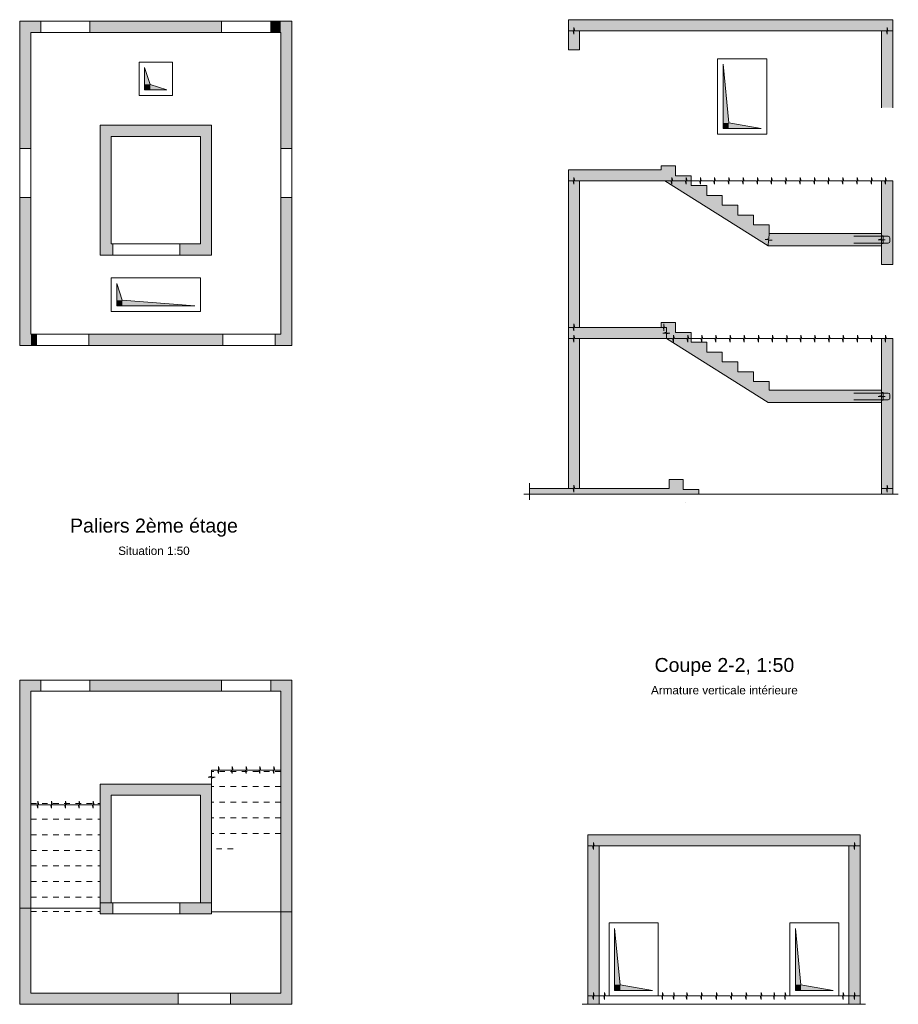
# Model space of a CAD drawing. Header units: metres. Extents: x 1.3 to 56.7, y 2.9 to 40.9.
# Tile 2 of 5: x 13.9 to 29.7, y 4.9 to 22.6. Entities that reach past the tile are written whole.
import ezdxf

# ---------------------------------------------------------------- set-up
doc = ezdxf.new("R2010")
doc.units = ezdxf.units.M
doc.header["$LTSCALE"] = 0.1
doc.linetypes.add('AUSGEZOGEN', pattern=[0])
doc.linetypes.add('STRICHLINIE_S4', pattern=[0.165, 0.125, -0.04])
for name, color, linetype, lineweight in [('XR$1$Béton coupé', 117, 'AUSGEZOGEN', 50), ('XR$1$Dalle', 117, 'AUSGEZOGEN', 35), ('XR$1$Embrasure de fenêtre - Béton', 117, 'AUSGEZOGEN', 50), ('XR$1$Escalier en béton coulé sur place', 117, 'STRICHLINIE_S4', 35), ('XR$1$Joints de bétonnage', 7, 'AUSGEZOGEN', 25), ('XR$1$Limite de coupe', 7, 'AUSGEZOGEN', 25), ('XR$1$Mur en béton armé', 117, 'AUSGEZOGEN', 50), ('XR$1$Ouverture de fenêtre - Béton', 117, 'AUSGEZOGEN', 35), ('XR$1$Sommier', 117, 'AUSGEZOGEN', 35), ('XR$1$STANDARD_1', 7, 'AUSGEZOGEN', 13), ('XR$1$Surface hachurée', 7, 'AUSGEZOGEN', 25), ('XR$1$Symboles réservations', 117, 'AUSGEZOGEN', 35), ('XR$1$Texte coupe', 7, 'AUSGEZOGEN', 25), ('XR$1$Éléments incorporés mur', 5, 'AUSGEZOGEN', 35)]:
    doc.layers.add(name, color=color, linetype=linetype, lineweight=lineweight)
doc.styles.add('ARIAL', font='arial.ttf')

msp = doc.modelspace()

# ---------------------------------------------------------------- hatches: boundary and pattern name
at = {"layer": 'XR$1$Mur en béton armé', "linetype": 'AUSGEZOGEN', "lineweight": 13, "transparency": 33554687}
for points in [[(14.283, 22.373), (14.283, 22.573), (13.903, 22.573), (13.903, 22.373)], [(15.163, 22.373), (17.523, 22.373), (17.523, 22.573), (15.163, 22.573)], [(18.403, 22.373), (18.583, 22.373), (18.583, 22.573), (18.403, 22.573)], [(18.783, 20.293), (18.783, 22.573), (18.583, 22.573), (18.583, 20.293)], [(13.903, 22.373), (13.903, 20.293), (14.103, 20.293), (14.103, 22.373)], [(15.343, 20.508), (17.343, 20.508), (17.343, 20.708), (15.343, 20.708)], [(15.543, 18.578), (15.543, 20.508), (15.343, 20.508), (15.343, 18.578)], [(17.143, 20.508), (17.143, 18.578), (17.343, 18.578), (17.343, 20.508)], [(14.103, 19.413), (13.903, 19.413), (13.903, 18.484), (14.103, 18.484)], [(18.583, 19.413), (18.583, 18.418), (18.783, 18.418), (18.783, 19.413)], [(15.343, 18.378), (15.573, 18.378), (15.573, 18.578), (15.343, 18.578)], [(17.343, 18.578), (16.773, 18.578), (16.773, 18.378), (17.343, 18.378)], [(13.903, 18.484), (13.903, 16.758), (14.103, 16.758), (14.103, 18.484)], [(18.783, 16.958), (18.783, 18.418), (18.583, 18.418), (18.583, 16.958)], [(14.203, 16.758), (14.203, 16.958), (14.103, 16.958), (14.103, 16.758)], [(15.143, 16.758), (17.543, 16.758), (17.543, 16.958), (15.143, 16.958)], [(18.783, 16.758), (18.783, 16.958), (18.483, 16.958), (18.483, 16.758)], [(13.903, 10.758), (13.903, 10.558), (14.283, 10.558), (14.283, 10.758)], [(17.523, 10.758), (15.163, 10.758), (15.163, 10.558), (17.523, 10.558)], [(18.403, 10.758), (18.403, 10.558), (18.783, 10.558), (18.783, 10.758)], [(13.903, 10.558), (13.903, 6.701), (14.103, 6.701), (14.103, 10.558)], [(18.783, 6.493), (18.783, 10.558), (18.583, 10.558), (18.583, 6.493)], [(17.343, 8.893), (15.343, 8.893), (15.343, 8.693), (17.343, 8.693)], [(15.343, 8.693), (15.343, 6.763), (15.543, 6.763), (15.543, 8.693)], [(17.343, 6.763), (17.343, 8.693), (17.143, 8.693), (17.143, 6.763)], [(15.573, 6.763), (15.343, 6.763), (15.343, 6.563), (15.573, 6.563)], [(16.773, 6.563), (17.343, 6.563), (17.343, 6.763), (16.773, 6.763)], [(13.903, 6.701), (13.903, 5.143), (14.103, 5.143), (14.103, 6.701)], [(18.783, 4.943), (18.783, 6.493), (18.583, 6.493), (18.583, 4.943)], [(13.903, 4.943), (16.743, 4.943), (16.743, 5.143), (13.903, 5.143)], [(17.683, 4.943), (18.583, 4.943), (18.583, 5.143), (17.683, 5.143)]]:
    msp.add_hatch(color=91, dxfattribs=at).paths.add_polyline_path(points)
at = {"layer": 'XR$1$Surface hachurée', "linetype": 'AUSGEZOGEN', "lineweight": 13, "transparency": 33554687}
for points in [[(23.741, 22.4), (29.356, 22.4), (29.356, 21.02), (29.556, 21.02), (29.556, 22.6), (23.741, 22.6)], [(23.741, 22.06), (23.941, 22.06), (23.941, 22.4), (23.741, 22.4)], [(27.341, 18.921), (27.061, 18.921), (27.061, 19.097), (26.781, 19.097), (26.781, 19.273), (26.501, 19.273), (26.501, 19.449), (26.221, 19.449), (26.221, 19.625), (25.941, 19.625), (25.941, 19.801), (25.661, 19.801), (25.661, 19.977), (25.406, 19.977), (25.406, 19.91), (23.741, 19.91), (23.741, 19.71), (25.468, 19.71), (27.321, 18.545), (29.356, 18.545), (29.356, 18.765), (27.341, 18.765)], [(23.741, 19.71), (23.741, 17.08), (23.941, 17.08), (23.941, 19.71)], [(29.356, 19.71), (29.356, 18.21), (29.556, 18.21), (29.556, 19.71)], [(25.406, 17.08), (23.741, 17.08), (23.741, 16.88), (25.5, 16.88), (27.321, 15.735), (29.356, 15.735), (29.356, 15.955), (27.341, 15.955), (27.341, 16.111), (27.061, 16.111), (27.061, 16.287), (26.781, 16.287), (26.781, 16.463), (26.501, 16.463), (26.501, 16.639), (26.221, 16.639), (26.221, 16.815), (25.941, 16.815), (25.941, 16.991), (25.661, 16.991), (25.661, 17.167), (25.406, 17.167)], [(23.041, 14.19), (23.041, 14.09), (26.081, 14.09), (26.081, 14.175), (25.801, 14.175), (25.801, 14.357), (25.546, 14.357), (25.546, 14.19), (23.941, 14.19), (23.941, 16.88), (23.741, 16.88), (23.741, 14.19)], [(29.356, 16.88), (29.356, 14.09), (29.556, 14.09), (29.556, 16.88)], [(24.09, 7.983), (24.09, 7.783), (25.73, 7.783), (25.73, 7.983)], [(25.73, 7.783), (27.33, 7.783), (27.33, 7.983), (25.73, 7.983)], [(27.33, 7.983), (27.33, 7.783), (28.97, 7.783), (28.97, 7.983)], [(24.09, 4.943), (24.29, 4.943), (24.29, 7.783), (24.09, 7.783)], [(28.77, 4.943), (28.97, 4.943), (28.97, 7.783), (28.77, 7.783)]]:
    msp.add_hatch(color=91, dxfattribs=at).paths.add_polyline_path(points)
at = {"layer": 'XR$1$Symboles réservations', "linetype": 'AUSGEZOGEN', "lineweight": 13, "transparency": 33554687}
for points in [[(16.143, 21.74), (16.143, 21.44), (16.243, 21.44)], [(26.516, 21.8), (26.516, 20.75), (26.616, 20.75)], [(16.243, 21.44), (16.143, 21.44), (16.143, 21.34), (16.243, 21.34)], [(16.243, 21.44), (16.243, 21.34), (16.543, 21.34)], [(26.616, 20.75), (26.516, 20.75), (26.516, 20.65), (26.616, 20.65)], [(26.616, 20.75), (26.616, 20.65), (27.196, 20.65)], [(15.643, 17.868), (15.643, 17.568), (15.743, 17.568)], [(15.743, 17.568), (15.643, 17.568), (15.643, 17.468), (15.743, 17.468)], [(15.743, 17.568), (15.743, 17.468), (17.043, 17.468)], [(24.57, 6.303), (24.57, 5.293), (24.67, 5.293)], [(27.81, 6.303), (27.81, 5.293), (27.91, 5.293)], [(24.67, 5.293), (24.57, 5.293), (24.57, 5.193), (24.67, 5.193)], [(24.67, 5.293), (24.67, 5.193), (25.25, 5.193)], [(27.91, 5.293), (27.81, 5.293), (27.81, 5.193), (27.91, 5.193)], [(27.91, 5.293), (27.91, 5.193), (28.49, 5.193)]]:
    msp.add_hatch(color=7, dxfattribs=at).paths.add_polyline_path(points)

# ---------------------------------------------------------------- linework, layer by layer
at = {"layer": 'XR$1$Béton coupé', "color": 8, "linetype": 'AUSGEZOGEN', "lineweight": 13, "transparency": 33554687}
for p, q in [((27.691, 22.6), (23.741, 22.6)), ((23.741, 22.6), (23.741, 22.4)), ((29.556, 22.6), (27.691, 22.6)), ((29.556, 22.6), (29.356, 22.6)), ((29.556, 21.02), (29.556, 22.6)), ((29.556, 22.4), (29.556, 22.6)), ((23.741, 22.4), (23.741, 22.06)), ((23.941, 22.06), (23.941, 22.4)), ((27.491, 22.4), (23.941, 22.4)), ((27.491, 22.4), (29.356, 22.4)), ((29.356, 22.4), (29.356, 21.02)), ((23.741, 22.06), (23.941, 22.06)), ((25.661, 19.977), (25.406, 19.977)), ((25.406, 19.977), (25.406, 19.91)), ((25.661, 19.801), (25.661, 19.977)), ((25.406, 19.91), (23.741, 19.91)), ((23.741, 19.91), (23.741, 19.71)), ((25.941, 19.801), (25.661, 19.801)), ((25.941, 19.625), (25.941, 19.801)), ((23.741, 19.71), (23.741, 17.08)), ((23.941, 19.71), (25.468, 19.71)), ((23.941, 17.08), (23.941, 19.71)), ((25.468, 19.71), (27.321, 18.545)), ((26.221, 19.625), (25.941, 19.625)), ((26.221, 19.449), (26.221, 19.625)), ((29.356, 19.71), (29.356, 18.765)), ((29.356, 19.71), (29.556, 19.71)), ((29.556, 18.21), (29.556, 19.71)), ((26.501, 19.449), (26.221, 19.449)), ((26.501, 19.273), (26.501, 19.449)), ((26.781, 19.273), (26.501, 19.273)), ((26.781, 19.097), (26.781, 19.273)), ((27.061, 19.097), (26.781, 19.097)), ((27.061, 18.921), (27.061, 19.097)), ((27.341, 18.921), (27.061, 18.921)), ((27.341, 18.765), (27.341, 18.921)), ((29.356, 18.765), (27.341, 18.765)), ((27.321, 18.545), (29.356, 18.545)), ((29.356, 18.545), (29.356, 18.21)), ((29.356, 18.21), (29.556, 18.21)), ((25.661, 17.167), (25.406, 17.167)), ((25.406, 17.167), (25.406, 17.08)), ((25.661, 16.991), (25.661, 17.167)), ((23.741, 17.08), (23.741, 16.88)), ((25.406, 17.08), (23.941, 17.08)), ((25.941, 16.991), (25.661, 16.991)), ((25.941, 16.815), (25.941, 16.991)), ((23.741, 16.88), (23.741, 14.19)), ((23.941, 16.88), (25.5, 16.88)), ((23.941, 14.19), (23.941, 16.88)), ((25.5, 16.88), (27.321, 15.735)), ((26.221, 16.815), (25.941, 16.815)), ((26.221, 16.639), (26.221, 16.815)), ((29.356, 16.88), (29.356, 15.955)), ((29.556, 16.88), (29.356, 16.88)), ((29.556, 14.19), (29.556, 16.88)), ((26.501, 16.639), (26.221, 16.639)), ((26.501, 16.463), (26.501, 16.639)), ((26.781, 16.463), (26.501, 16.463)), ((26.781, 16.287), (26.781, 16.463)), ((27.061, 16.287), (26.781, 16.287)), ((27.061, 16.111), (27.061, 16.287)), ((27.341, 16.111), (27.061, 16.111)), ((27.341, 15.955), (27.341, 16.111)), ((29.356, 15.955), (27.341, 15.955)), ((27.321, 15.735), (29.356, 15.735)), ((29.356, 15.735), (29.356, 14.19)), ((25.546, 14.357), (25.546, 14.19)), ((25.801, 14.357), (25.546, 14.357)), ((25.801, 14.175), (25.801, 14.357)), ((23.041, 14.29), (23.041, 13.99)), ((23.741, 14.19), (23.041, 14.19)), ((25.546, 14.19), (23.941, 14.19)), ((26.081, 14.175), (25.801, 14.175)), ((26.081, 14.09), (26.081, 14.175)), ((29.356, 14.19), (29.356, 14.09)), ((29.556, 14.09), (29.556, 14.19)), ((22.941, 14.09), (29.656, 14.09)), ((25.832, 13.94), (25.832, 13.94)), ((25.832, 13.94), (25.832, 13.94)), ((25.53, 7.983), (24.09, 7.983)), ((24.09, 7.983), (24.09, 7.783)), ((27.53, 7.983), (25.53, 7.983)), ((28.97, 7.983), (27.53, 7.983)), ((28.97, 7.783), (28.97, 7.983)), ((24.09, 7.783), (24.09, 5.093)), ((24.29, 5.093), (24.29, 7.783)), ((24.29, 7.783), (28.77, 7.783)), ((28.77, 7.783), (28.77, 4.943)), ((28.97, 4.943), (28.97, 7.783)), ((24.09, 5.933), (24.09, 4.943)), ((24.29, 4.943), (24.29, 5.933))]:
    msp.add_line(p, q, dxfattribs=at)
at = {"layer": 'XR$1$Dalle', "color": 250, "linetype": 'AUSGEZOGEN', "lineweight": 13, "transparency": 33554687}
for p, q in [((18.783, 22.573), (13.903, 22.573)), ((13.903, 22.573), (13.903, 16.758)), ((18.783, 16.758), (18.783, 22.573)), ((16.043, 21.24), (16.043, 21.84)), ((16.043, 21.84), (16.643, 21.84)), ((16.643, 21.84), (16.643, 21.24)), ((16.643, 21.24), (16.043, 21.24)), ((15.543, 18.578), (15.543, 20.508)), ((15.543, 20.508), (17.143, 20.508)), ((17.143, 20.508), (17.143, 18.578)), ((17.143, 18.578), (15.543, 18.578)), ((15.543, 17.368), (15.543, 17.968)), ((15.543, 17.968), (17.143, 17.968)), ((17.143, 17.968), (17.143, 17.368)), ((17.143, 17.368), (15.543, 17.368)), ((13.903, 16.758), (18.783, 16.758))]:
    msp.add_line(p, q, dxfattribs=at)
at = {"layer": 'XR$1$Dalle', "color": 8, "linetype": 'AUSGEZOGEN', "lineweight": 13, "transparency": 33554687}
for p, q in [((14.103, 10.558), (14.103, 8.522)), ((18.583, 10.558), (14.103, 10.558)), ((18.583, 9.143), (18.583, 10.558)), ((15.343, 8.522), (15.343, 8.893)), ((15.343, 8.893), (17.343, 8.893)), ((17.343, 6.763), (15.343, 6.763)), ((15.343, 6.763), (15.343, 6.669)), ((17.343, 6.603), (17.343, 6.763)), ((13.903, 6.669), (13.903, 4.943)), ((15.343, 6.669), (13.903, 6.669)), ((18.783, 6.603), (17.343, 6.603)), ((18.783, 4.943), (18.783, 6.603)), ((13.903, 4.943), (18.783, 4.943))]:
    msp.add_line(p, q, dxfattribs=at)
at = {"layer": 'XR$1$Embrasure de fenêtre - Béton', "color": 8, "linetype": 'AUSGEZOGEN', "lineweight": 13, "transparency": 33554687}
for p, q in [((14.283, 22.573), (14.283, 22.373)), ((15.163, 22.373), (15.163, 22.573)), ((17.523, 22.573), (17.523, 22.373)), ((18.403, 22.373), (18.403, 22.573)), ((14.103, 20.293), (13.903, 20.293)), ((18.783, 20.293), (18.583, 20.293)), ((13.903, 19.413), (14.103, 19.413)), ((18.583, 19.413), (18.783, 19.413))]:
    msp.add_line(p, q, dxfattribs=at)
at = {"layer": 'XR$1$Escalier en béton coulé sur place', "color": 8, "linetype": 'STRICHLINIE_S4', "lineweight": 13, "transparency": 33554687}
for p, q in [((18.583, 9.118), (17.343, 9.118)), ((17.343, 9.118), (17.343, 8.893)), ((18.583, 8.848), (17.343, 8.848)), ((14.103, 8.543), (15.343, 8.543)), ((18.583, 8.568), (17.343, 8.568)), ((14.103, 8.263), (15.343, 8.263)), ((18.583, 8.288), (17.343, 8.288)), ((14.103, 7.983), (15.343, 7.983)), ((18.583, 8.008), (17.343, 8.008)), ((14.103, 7.703), (15.343, 7.703)), ((17.729, 7.728), (17.343, 7.728)), ((14.103, 7.423), (15.343, 7.423)), ((14.103, 7.143), (15.343, 7.143)), ((14.103, 6.863), (15.343, 6.863)), ((14.103, 6.608), (15.343, 6.608))]:
    msp.add_line(p, q, dxfattribs=at)
at = {"layer": 'XR$1$Joints de bétonnage', "color": 8, "linetype": 'AUSGEZOGEN', "lineweight": 13, "transparency": 33554687}
for p, q in [((23.841, 22.4), (23.841, 22.463)), ((23.841, 22.463), (23.855, 22.4)), ((29.456, 22.4), (29.456, 22.463)), ((29.456, 22.463), (29.47, 22.4)), ((23.827, 22.4), (23.741, 22.4)), ((23.841, 22.338), (23.827, 22.4)), ((23.841, 22.4), (23.841, 22.338)), ((23.941, 22.4), (23.855, 22.4)), ((29.356, 22.4), (29.442, 22.4)), ((29.456, 22.338), (29.442, 22.4)), ((29.456, 22.4), (29.456, 22.338)), ((29.47, 22.4), (29.556, 22.4)), ((23.827, 19.71), (23.741, 19.71)), ((23.841, 19.648), (23.827, 19.71)), ((23.841, 19.71), (23.841, 19.773)), ((23.841, 19.773), (23.855, 19.71)), ((23.841, 19.71), (23.841, 19.648)), ((23.941, 19.71), (23.855, 19.71)), ((25.468, 19.71), (25.578, 19.71)), ((25.596, 19.648), (25.578, 19.71)), ((25.596, 19.71), (25.596, 19.773)), ((25.596, 19.773), (25.613, 19.71)), ((25.596, 19.71), (25.596, 19.648)), ((25.613, 19.71), (25.723, 19.71)), ((25.723, 19.71), (25.833, 19.71)), ((25.851, 19.648), (25.833, 19.71)), ((25.851, 19.71), (25.851, 19.773)), ((25.851, 19.773), (25.869, 19.71)), ((25.851, 19.71), (25.851, 19.648)), ((25.869, 19.71), (25.979, 19.71)), ((25.979, 19.71), (26.089, 19.71)), ((26.107, 19.648), (26.089, 19.71)), ((26.107, 19.71), (26.107, 19.773)), ((26.107, 19.773), (26.124, 19.71)), ((26.107, 19.71), (26.107, 19.648)), ((26.124, 19.71), (26.234, 19.71)), ((26.234, 19.71), (26.344, 19.71)), ((26.362, 19.648), (26.344, 19.71)), ((26.362, 19.71), (26.362, 19.773)), ((26.362, 19.773), (26.38, 19.71)), ((26.362, 19.71), (26.362, 19.648)), ((26.38, 19.71), (26.49, 19.71)), ((26.49, 19.71), (26.6, 19.71)), ((26.618, 19.648), (26.6, 19.71)), ((26.618, 19.71), (26.618, 19.773)), ((26.618, 19.773), (26.636, 19.71)), ((26.618, 19.71), (26.618, 19.648)), ((26.636, 19.71), (26.745, 19.71)), ((26.745, 19.71), (26.855, 19.71)), ((26.873, 19.648), (26.855, 19.71)), ((26.873, 19.71), (26.873, 19.773)), ((26.873, 19.773), (26.891, 19.71)), ((26.873, 19.71), (26.873, 19.648)), ((26.891, 19.71), (27.001, 19.71)), ((27.001, 19.71), (27.111, 19.71)), ((27.129, 19.648), (27.111, 19.71)), ((27.129, 19.71), (27.129, 19.773)), ((27.129, 19.773), (27.147, 19.71)), ((27.129, 19.71), (27.129, 19.648)), ((27.147, 19.71), (27.256, 19.71)), ((27.256, 19.71), (27.366, 19.71)), ((27.384, 19.648), (27.366, 19.71)), ((27.384, 19.71), (27.384, 19.773)), ((27.384, 19.773), (27.402, 19.71)), ((27.384, 19.71), (27.384, 19.648)), ((27.402, 19.71), (27.512, 19.71)), ((27.512, 19.71), (27.622, 19.71)), ((27.64, 19.648), (27.622, 19.71)), ((27.64, 19.71), (27.64, 19.773)), ((27.64, 19.773), (27.658, 19.71)), ((27.64, 19.71), (27.64, 19.648)), ((27.658, 19.71), (27.768, 19.71)), ((27.768, 19.71), (27.877, 19.71)), ((27.895, 19.648), (27.877, 19.71)), ((27.895, 19.71), (27.895, 19.773)), ((27.895, 19.773), (27.913, 19.71)), ((27.895, 19.71), (27.895, 19.648)), ((27.913, 19.71), (28.023, 19.71)), ((28.023, 19.71), (28.133, 19.71)), ((28.151, 19.648), (28.133, 19.71)), ((28.151, 19.71), (28.151, 19.773)), ((28.151, 19.773), (28.169, 19.71)), ((28.151, 19.71), (28.151, 19.648)), ((28.169, 19.71), (28.279, 19.71)), ((28.279, 19.71), (28.388, 19.71)), ((28.406, 19.648), (28.388, 19.71)), ((28.406, 19.71), (28.406, 19.773)), ((28.406, 19.773), (28.424, 19.71)), ((28.406, 19.71), (28.406, 19.648)), ((28.424, 19.71), (28.534, 19.71)), ((28.534, 19.71), (28.644, 19.71)), ((28.662, 19.648), (28.644, 19.71)), ((28.662, 19.71), (28.662, 19.773)), ((28.662, 19.773), (28.68, 19.71)), ((28.662, 19.71), (28.662, 19.648)), ((28.68, 19.71), (28.79, 19.71)), ((28.79, 19.71), (28.9, 19.71)), ((28.917, 19.648), (28.9, 19.71)), ((28.917, 19.71), (28.917, 19.773)), ((28.917, 19.773), (28.935, 19.71)), ((28.917, 19.71), (28.917, 19.648)), ((28.935, 19.71), (29.045, 19.71)), ((29.045, 19.71), (29.155, 19.71)), ((29.173, 19.648), (29.155, 19.71)), ((29.173, 19.71), (29.173, 19.773)), ((29.173, 19.773), (29.191, 19.71)), ((29.173, 19.71), (29.173, 19.648)), ((29.191, 19.71), (29.301, 19.71)), ((29.301, 19.71), (29.411, 19.71)), ((29.428, 19.648), (29.411, 19.71)), ((29.428, 19.71), (29.428, 19.773)), ((29.428, 19.773), (29.446, 19.71)), ((29.428, 19.71), (29.428, 19.648)), ((29.446, 19.71), (29.556, 19.71)), ((27.333, 18.67), (27.341, 18.765)), ((29.356, 18.67), (29.356, 18.765)), ((27.269, 18.661), (27.333, 18.67)), ((27.331, 18.655), (27.269, 18.661)), ((27.321, 18.545), (27.33, 18.64)), ((27.393, 18.649), (27.33, 18.64)), ((27.331, 18.655), (27.393, 18.649)), ((29.294, 18.655), (29.356, 18.67)), ((29.356, 18.655), (29.294, 18.655)), ((29.356, 18.655), (29.419, 18.655)), ((29.419, 18.655), (29.356, 18.64)), ((29.356, 18.545), (29.356, 18.64)), ((23.841, 17.08), (23.841, 17.143)), ((23.841, 17.143), (23.855, 17.08)), ((25.453, 17.08), (25.453, 17.143)), ((25.453, 17.143), (25.459, 17.08)), ((23.827, 17.08), (23.741, 17.08)), ((23.841, 17.018), (23.827, 17.08)), ((23.841, 17.08), (23.841, 17.018)), ((23.941, 17.08), (23.855, 17.08)), ((25.446, 17.08), (25.406, 17.08)), ((25.437, 16.98), (25.5, 16.994)), ((25.5, 16.98), (25.437, 16.98)), ((25.453, 17.018), (25.446, 17.08)), ((25.453, 17.08), (25.453, 17.018)), ((25.5, 17.08), (25.459, 17.08)), ((25.5, 16.994), (25.5, 17.08)), ((25.5, 16.98), (25.562, 16.98)), ((25.562, 16.98), (25.5, 16.966)), ((25.5, 16.88), (25.5, 16.966)), ((23.827, 16.88), (23.741, 16.88)), ((23.841, 16.818), (23.827, 16.88)), ((23.841, 16.88), (23.841, 16.943)), ((23.841, 16.943), (23.855, 16.88)), ((23.841, 16.88), (23.841, 16.818)), ((23.941, 16.88), (23.855, 16.88)), ((25.5, 16.88), (25.609, 16.88)), ((25.626, 16.818), (25.609, 16.88)), ((25.626, 16.88), (25.626, 16.943)), ((25.626, 16.943), (25.644, 16.88)), ((25.626, 16.88), (25.626, 16.818)), ((25.644, 16.88), (25.753, 16.88)), ((25.753, 16.88), (25.862, 16.88)), ((25.88, 16.818), (25.862, 16.88)), ((25.88, 16.88), (25.88, 16.943)), ((25.88, 16.943), (25.898, 16.88)), ((25.88, 16.88), (25.88, 16.818)), ((25.898, 16.88), (26.007, 16.88)), ((26.007, 16.88), (26.116, 16.88)), ((26.133, 16.818), (26.116, 16.88)), ((26.133, 16.88), (26.133, 16.943)), ((26.133, 16.943), (26.151, 16.88)), ((26.133, 16.88), (26.133, 16.818)), ((26.151, 16.88), (26.26, 16.88)), ((26.26, 16.88), (26.369, 16.88)), ((26.387, 16.818), (26.369, 16.88)), ((26.387, 16.88), (26.387, 16.943)), ((26.387, 16.943), (26.405, 16.88)), ((26.387, 16.88), (26.387, 16.818)), ((26.405, 16.88), (26.514, 16.88)), ((26.514, 16.88), (26.623, 16.88)), ((26.641, 16.818), (26.623, 16.88)), ((26.641, 16.88), (26.641, 16.943)), ((26.641, 16.943), (26.658, 16.88)), ((26.641, 16.88), (26.641, 16.818)), ((26.658, 16.88), (26.767, 16.88)), ((26.767, 16.88), (26.876, 16.88)), ((26.894, 16.818), (26.876, 16.88)), ((26.894, 16.88), (26.894, 16.943)), ((26.894, 16.943), (26.912, 16.88)), ((26.894, 16.88), (26.894, 16.818)), ((26.912, 16.88), (27.021, 16.88)), ((27.021, 16.88), (27.13, 16.88)), ((27.148, 16.818), (27.13, 16.88)), ((27.148, 16.88), (27.148, 16.943)), ((27.148, 16.943), (27.165, 16.88)), ((27.148, 16.88), (27.148, 16.818)), ((27.165, 16.88), (27.274, 16.88)), ((27.274, 16.88), (27.383, 16.88)), ((27.401, 16.818), (27.383, 16.88)), ((27.401, 16.88), (27.401, 16.943)), ((27.401, 16.943), (27.419, 16.88)), ((27.401, 16.88), (27.401, 16.818)), ((27.419, 16.88), (27.528, 16.88)), ((27.528, 16.88), (27.637, 16.88)), ((27.655, 16.818), (27.637, 16.88)), ((27.655, 16.88), (27.655, 16.943)), ((27.655, 16.943), (27.672, 16.88)), ((27.655, 16.88), (27.655, 16.818)), ((27.672, 16.88), (27.781, 16.88)), ((27.781, 16.88), (27.89, 16.88)), ((27.908, 16.818), (27.89, 16.88)), ((27.908, 16.88), (27.908, 16.943)), ((27.908, 16.943), (27.926, 16.88)), ((27.908, 16.88), (27.908, 16.818)), ((27.926, 16.88), (28.035, 16.88)), ((28.035, 16.88), (28.144, 16.88)), ((28.162, 16.818), (28.144, 16.88)), ((28.162, 16.88), (28.162, 16.943)), ((28.162, 16.943), (28.18, 16.88)), ((28.162, 16.88), (28.162, 16.818)), ((28.18, 16.88), (28.289, 16.88)), ((28.289, 16.88), (28.398, 16.88)), ((28.415, 16.818), (28.398, 16.88)), ((28.415, 16.88), (28.415, 16.943)), ((28.415, 16.943), (28.433, 16.88)), ((28.415, 16.88), (28.415, 16.818)), ((28.433, 16.88), (28.542, 16.88)), ((28.542, 16.88), (28.651, 16.88)), ((28.669, 16.818), (28.651, 16.88)), ((28.669, 16.88), (28.669, 16.943)), ((28.669, 16.943), (28.687, 16.88)), ((28.669, 16.88), (28.669, 16.818)), ((28.687, 16.88), (28.796, 16.88)), ((28.796, 16.88), (28.905, 16.88)), ((28.922, 16.818), (28.905, 16.88)), ((28.922, 16.88), (28.922, 16.943)), ((28.922, 16.943), (28.94, 16.88)), ((28.922, 16.88), (28.922, 16.818)), ((28.94, 16.88), (29.049, 16.88)), ((29.049, 16.88), (29.158, 16.88)), ((29.176, 16.818), (29.158, 16.88)), ((29.176, 16.88), (29.176, 16.943)), ((29.176, 16.943), (29.194, 16.88)), ((29.176, 16.88), (29.176, 16.818)), ((29.194, 16.88), (29.303, 16.88)), ((29.303, 16.88), (29.412, 16.88)), ((29.429, 16.818), (29.412, 16.88)), ((29.429, 16.88), (29.429, 16.943)), ((29.429, 16.943), (29.447, 16.88)), ((29.429, 16.88), (29.429, 16.818)), ((29.447, 16.88), (29.556, 16.88)), ((29.356, 15.86), (29.356, 15.955)), ((29.294, 15.845), (29.356, 15.86)), ((29.356, 15.845), (29.294, 15.845)), ((29.356, 15.845), (29.419, 15.845)), ((29.419, 15.845), (29.356, 15.83)), ((29.356, 15.735), (29.356, 15.83)), ((23.741, 14.19), (23.827, 14.19)), ((23.841, 14.128), (23.827, 14.19)), ((23.841, 14.19), (23.841, 14.253)), ((23.841, 14.253), (23.855, 14.19)), ((23.841, 14.19), (23.841, 14.128)), ((23.855, 14.19), (23.941, 14.19)), ((29.356, 14.19), (29.442, 14.19)), ((29.456, 14.128), (29.442, 14.19)), ((29.456, 14.19), (29.456, 14.253)), ((29.456, 14.253), (29.47, 14.19)), ((29.456, 14.19), (29.456, 14.128)), ((29.47, 14.19), (29.556, 14.19)), ((17.467, 9.143), (17.467, 9.205)), ((17.467, 9.205), (17.484, 9.143)), ((17.715, 9.143), (17.715, 9.205)), ((17.715, 9.205), (17.732, 9.143)), ((17.963, 9.143), (17.963, 9.205)), ((17.963, 9.205), (17.98, 9.143)), ((18.211, 9.143), (18.211, 9.205)), ((18.211, 9.205), (18.228, 9.143)), ((18.459, 9.143), (18.459, 9.205)), ((18.459, 9.205), (18.476, 9.143)), ((17.28, 9.018), (17.343, 9.035)), ((17.343, 9.018), (17.28, 9.018)), ((17.449, 9.143), (17.343, 9.143)), ((17.343, 9.143), (17.343, 9.035)), ((17.343, 9.018), (17.405, 9.018)), ((17.405, 9.018), (17.343, 9)), ((17.467, 9.08), (17.449, 9.143)), ((17.467, 9.143), (17.467, 9.08)), ((17.591, 9.143), (17.484, 9.143)), ((17.697, 9.143), (17.591, 9.143)), ((17.715, 9.08), (17.697, 9.143)), ((17.715, 9.143), (17.715, 9.08)), ((17.839, 9.143), (17.732, 9.143)), ((17.945, 9.143), (17.839, 9.143)), ((17.963, 9.08), (17.945, 9.143)), ((17.963, 9.143), (17.963, 9.08)), ((18.087, 9.143), (17.98, 9.143)), ((18.193, 9.143), (18.087, 9.143)), ((18.211, 9.08), (18.193, 9.143)), ((18.211, 9.143), (18.211, 9.08)), ((18.335, 9.143), (18.228, 9.143)), ((18.441, 9.143), (18.335, 9.143)), ((18.459, 9.08), (18.441, 9.143)), ((18.459, 9.143), (18.459, 9.08)), ((18.583, 9.143), (18.476, 9.143)), ((17.343, 9), (17.343, 8.893)), ((14.103, 8.522), (14.209, 8.522)), ((14.227, 8.46), (14.209, 8.522)), ((14.227, 8.522), (14.227, 8.585)), ((14.227, 8.585), (14.244, 8.522)), ((14.227, 8.522), (14.227, 8.46)), ((14.244, 8.522), (14.351, 8.522)), ((14.351, 8.522), (14.457, 8.522)), ((14.475, 8.46), (14.457, 8.522)), ((14.475, 8.522), (14.475, 8.585)), ((14.475, 8.585), (14.492, 8.522)), ((14.475, 8.522), (14.475, 8.46)), ((14.492, 8.522), (14.599, 8.522)), ((14.599, 8.522), (14.705, 8.522)), ((14.723, 8.46), (14.705, 8.522)), ((14.723, 8.522), (14.723, 8.585)), ((14.723, 8.585), (14.74, 8.522)), ((14.723, 8.522), (14.723, 8.46)), ((14.74, 8.522), (14.847, 8.522)), ((14.847, 8.522), (14.953, 8.522)), ((14.971, 8.46), (14.953, 8.522)), ((14.971, 8.522), (14.971, 8.585)), ((14.971, 8.585), (14.988, 8.522)), ((14.971, 8.522), (14.971, 8.46)), ((14.988, 8.522), (15.095, 8.522)), ((15.095, 8.522), (15.201, 8.522)), ((15.219, 8.46), (15.201, 8.522)), ((15.219, 8.522), (15.219, 8.585)), ((15.219, 8.585), (15.236, 8.522)), ((15.219, 8.522), (15.219, 8.46)), ((15.236, 8.522), (15.343, 8.522)), ((24.09, 7.783), (24.176, 7.783)), ((24.19, 7.72), (24.176, 7.783)), ((24.19, 7.783), (24.19, 7.845)), ((24.19, 7.845), (24.204, 7.783)), ((24.19, 7.783), (24.19, 7.72)), ((24.204, 7.783), (24.29, 7.783)), ((28.77, 7.783), (28.856, 7.783)), ((28.87, 7.72), (28.856, 7.783)), ((28.87, 7.783), (28.87, 7.845)), ((28.87, 7.845), (28.884, 7.783)), ((28.87, 7.783), (28.87, 7.72)), ((28.884, 7.783), (28.97, 7.783)), ((24.19, 5.093), (24.19, 5.155)), ((24.19, 5.155), (24.204, 5.093)), ((24.39, 5.093), (24.39, 5.155)), ((24.39, 5.155), (24.404, 5.093)), ((25.43, 5.093), (25.43, 5.155)), ((25.43, 5.155), (25.444, 5.093)), ((25.63, 5.093), (25.63, 5.155)), ((25.63, 5.155), (25.644, 5.093)), ((25.863, 5.093), (25.863, 5.155)), ((25.863, 5.155), (25.882, 5.093)), ((26.13, 5.093), (26.13, 5.155)), ((26.13, 5.155), (26.148, 5.093)), ((26.397, 5.093), (26.397, 5.155)), ((26.397, 5.155), (26.415, 5.093)), ((26.663, 5.093), (26.663, 5.155)), ((26.663, 5.155), (26.682, 5.093)), ((26.93, 5.093), (26.93, 5.155)), ((26.93, 5.155), (26.948, 5.093)), ((27.197, 5.093), (27.197, 5.155)), ((27.197, 5.155), (27.215, 5.093)), ((27.43, 5.093), (27.43, 5.155)), ((27.43, 5.155), (27.444, 5.093)), ((27.63, 5.093), (27.63, 5.155)), ((27.63, 5.155), (27.644, 5.093)), ((28.67, 5.093), (28.67, 5.155)), ((28.67, 5.155), (28.684, 5.093)), ((28.87, 5.093), (28.87, 5.155)), ((28.87, 5.155), (28.884, 5.093)), ((24.09, 5.093), (24.176, 5.093)), ((24.19, 5.03), (24.176, 5.093)), ((24.19, 5.093), (24.19, 5.03)), ((24.204, 5.093), (24.29, 5.093)), ((24.29, 5.093), (24.376, 5.093)), ((24.39, 5.03), (24.376, 5.093)), ((24.39, 5.093), (24.39, 5.03)), ((24.404, 5.093), (24.47, 5.093)), ((25.35, 5.093), (25.416, 5.093)), ((25.43, 5.03), (25.416, 5.093)), ((25.43, 5.093), (25.43, 5.03)), ((25.444, 5.093), (25.53, 5.093)), ((25.53, 5.093), (25.616, 5.093)), ((25.63, 5.03), (25.616, 5.093)), ((25.63, 5.093), (25.63, 5.03)), ((25.644, 5.093), (25.73, 5.093)), ((25.844, 5.093), (25.73, 5.093)), ((25.863, 5.03), (25.844, 5.093)), ((25.863, 5.093), (25.863, 5.03)), ((25.997, 5.093), (25.882, 5.093)), ((26.111, 5.093), (25.997, 5.093)), ((26.13, 5.03), (26.111, 5.093)), ((26.13, 5.093), (26.13, 5.03)), ((26.263, 5.093), (26.148, 5.093)), ((26.378, 5.093), (26.263, 5.093)), ((26.397, 5.03), (26.378, 5.093)), ((26.397, 5.093), (26.397, 5.03)), ((26.53, 5.093), (26.415, 5.093)), ((26.644, 5.093), (26.53, 5.093)), ((26.663, 5.03), (26.644, 5.093)), ((26.663, 5.093), (26.663, 5.03)), ((26.797, 5.093), (26.682, 5.093)), ((26.911, 5.093), (26.797, 5.093)), ((26.93, 5.03), (26.911, 5.093)), ((26.93, 5.093), (26.93, 5.03)), ((27.063, 5.093), (26.948, 5.093)), ((27.178, 5.093), (27.063, 5.093)), ((27.197, 5.03), (27.178, 5.093)), ((27.197, 5.093), (27.197, 5.03)), ((27.33, 5.093), (27.215, 5.093)), ((27.33, 5.093), (27.416, 5.093)), ((27.43, 5.03), (27.416, 5.093)), ((27.43, 5.093), (27.43, 5.03)), ((27.444, 5.093), (27.53, 5.093)), ((27.53, 5.093), (27.616, 5.093)), ((27.63, 5.03), (27.616, 5.093)), ((27.63, 5.093), (27.63, 5.03)), ((27.644, 5.093), (27.71, 5.093)), ((28.59, 5.093), (28.656, 5.093)), ((28.67, 5.03), (28.656, 5.093)), ((28.67, 5.093), (28.67, 5.03)), ((28.684, 5.093), (28.77, 5.093)), ((28.77, 5.093), (28.856, 5.093)), ((28.87, 5.03), (28.856, 5.093)), ((28.87, 5.093), (28.87, 5.03)), ((28.884, 5.093), (28.97, 5.093))]:
    msp.add_line(p, q, dxfattribs=at)
at = {"layer": 'XR$1$Limite de coupe', "color": 8, "linetype": 'AUSGEZOGEN', "lineweight": 13, "transparency": 33554687}
msp.add_line((23.99, 4.943), (29.07, 4.943), dxfattribs=at)
at = {"layer": 'XR$1$Mur en béton armé', "color": 8, "linetype": 'AUSGEZOGEN', "lineweight": 13, "transparency": 33554687}
for p, q in [((14.283, 22.573), (13.903, 22.573)), ((13.903, 22.573), (13.903, 22.373)), ((17.523, 22.573), (15.163, 22.573)), ((18.583, 22.573), (18.403, 22.573)), ((18.783, 22.573), (18.583, 22.573)), ((18.783, 20.293), (18.783, 22.573)), ((13.903, 22.373), (13.903, 20.293)), ((14.103, 20.293), (14.103, 22.373)), ((14.103, 22.373), (14.283, 22.373)), ((15.163, 22.373), (17.523, 22.373)), ((18.403, 22.373), (18.583, 22.373)), ((18.583, 22.373), (18.583, 20.293)), ((17.343, 20.708), (15.343, 20.708)), ((15.343, 20.708), (15.343, 20.508)), ((17.343, 20.508), (17.343, 20.708)), ((15.343, 20.508), (15.343, 18.578)), ((15.543, 20.508), (17.143, 20.508)), ((15.543, 18.578), (15.543, 20.508)), ((17.143, 20.508), (17.143, 18.578)), ((17.343, 18.578), (17.343, 20.508)), ((13.903, 19.413), (13.903, 18.484)), ((14.103, 18.484), (14.103, 19.413)), ((18.583, 19.413), (18.583, 18.418)), ((18.783, 18.418), (18.783, 19.413)), ((15.343, 18.578), (15.343, 18.378)), ((15.573, 18.578), (15.543, 18.578)), ((15.573, 18.578), (15.573, 18.378)), ((16.773, 18.378), (16.773, 18.578)), ((17.143, 18.578), (16.773, 18.578)), ((17.343, 18.378), (17.343, 18.578)), ((13.903, 18.484), (13.903, 16.758)), ((14.103, 16.958), (14.103, 18.484)), ((15.343, 18.378), (15.573, 18.378)), ((16.773, 18.378), (17.343, 18.378)), ((18.583, 18.418), (18.583, 16.958)), ((18.783, 16.958), (18.783, 18.418)), ((14.203, 16.958), (14.103, 16.958)), ((14.203, 16.958), (14.203, 16.758)), ((15.143, 16.758), (15.143, 16.958)), ((17.543, 16.958), (15.143, 16.958)), ((17.543, 16.958), (17.543, 16.758)), ((18.483, 16.758), (18.483, 16.958)), ((18.583, 16.958), (18.483, 16.958)), ((18.783, 16.758), (18.783, 16.958)), ((13.903, 16.758), (14.103, 16.758)), ((14.103, 16.758), (14.203, 16.758)), ((15.143, 16.758), (17.543, 16.758)), ((18.483, 16.758), (18.783, 16.758)), ((14.283, 10.758), (13.903, 10.758)), ((13.903, 10.758), (13.903, 10.558)), ((14.283, 10.758), (14.283, 10.558)), ((17.523, 10.758), (15.163, 10.758)), ((15.163, 10.558), (15.163, 10.758)), ((17.523, 10.758), (17.523, 10.558)), ((18.783, 10.758), (18.403, 10.758)), ((18.403, 10.558), (18.403, 10.758)), ((18.783, 10.558), (18.783, 10.758)), ((13.903, 10.558), (13.903, 6.701)), ((14.103, 6.701), (14.103, 10.558)), ((14.103, 10.558), (14.283, 10.558)), ((15.163, 10.558), (17.523, 10.558)), ((18.403, 10.558), (18.583, 10.558)), ((18.583, 10.558), (18.583, 6.493)), ((18.783, 6.493), (18.783, 10.558)), ((17.343, 8.893), (15.343, 8.893)), ((15.343, 8.893), (15.343, 8.693)), ((17.343, 8.693), (17.343, 8.893)), ((15.343, 8.693), (15.343, 6.763)), ((15.543, 6.763), (15.543, 8.693)), ((15.543, 8.693), (17.143, 8.693)), ((17.143, 8.693), (17.143, 6.763)), ((17.343, 6.763), (17.343, 8.693)), ((15.343, 6.763), (15.343, 6.563)), ((15.573, 6.763), (15.543, 6.763)), ((15.573, 6.763), (15.573, 6.563)), ((16.773, 6.563), (16.773, 6.763)), ((17.143, 6.763), (16.773, 6.763)), ((17.343, 6.563), (17.343, 6.763)), ((13.903, 6.701), (13.903, 5.143)), ((14.103, 5.143), (14.103, 6.701)), ((15.343, 6.563), (15.573, 6.563)), ((16.773, 6.563), (17.343, 6.563)), ((18.583, 6.493), (18.583, 5.143)), ((18.783, 4.943), (18.783, 6.493)), ((13.903, 5.143), (13.903, 4.943)), ((16.743, 5.143), (14.103, 5.143)), ((16.743, 5.143), (16.743, 4.943)), ((17.683, 4.943), (17.683, 5.143)), ((18.583, 5.143), (17.683, 5.143)), ((13.903, 4.943), (16.743, 4.943)), ((17.683, 4.943), (18.583, 4.943)), ((18.583, 4.943), (18.783, 4.943))]:
    msp.add_line(p, q, dxfattribs=at)
at = {"layer": 'XR$1$Ouverture de fenêtre - Béton', "color": 8, "linetype": 'AUSGEZOGEN', "lineweight": 13, "transparency": 33554687}
for p, q in [((15.163, 22.573), (14.283, 22.573)), ((18.403, 22.573), (17.523, 22.573)), ((14.283, 22.373), (15.163, 22.373)), ((17.523, 22.373), (18.403, 22.373)), ((13.903, 20.293), (13.903, 19.413)), ((14.103, 19.413), (14.103, 20.293)), ((18.583, 20.293), (18.583, 19.413)), ((18.783, 19.413), (18.783, 20.293))]:
    msp.add_line(p, q, dxfattribs=at)
at = {"layer": 'XR$1$Sommier', "color": 8, "linetype": 'AUSGEZOGEN', "lineweight": 13, "transparency": 33554687}
for p, q in [((16.773, 18.578), (15.573, 18.578)), ((15.573, 18.378), (16.773, 18.378)), ((15.143, 16.958), (14.203, 16.958)), ((18.483, 16.958), (17.543, 16.958)), ((14.203, 16.758), (15.143, 16.758)), ((17.543, 16.758), (18.483, 16.758)), ((15.163, 10.758), (14.283, 10.758)), ((18.403, 10.758), (17.523, 10.758)), ((14.283, 10.558), (15.163, 10.558)), ((17.523, 10.558), (18.403, 10.558)), ((16.773, 6.763), (15.573, 6.763)), ((15.573, 6.563), (16.773, 6.563)), ((17.683, 5.143), (16.743, 5.143)), ((16.743, 4.943), (17.683, 4.943))]:
    msp.add_line(p, q, dxfattribs=at)
at = {"layer": 'XR$1$Symboles réservations', "color": 8, "linetype": 'AUSGEZOGEN', "lineweight": 13, "transparency": 33554687}
for p, q in [((26.416, 21.9), (26.416, 20.55)), ((27.296, 21.9), (26.416, 21.9)), ((27.296, 20.55), (27.296, 21.9)), ((26.516, 21.8), (26.616, 20.75)), ((26.516, 20.65), (26.516, 21.8)), ((26.616, 20.75), (27.196, 20.65)), ((26.416, 20.55), (27.296, 20.55)), ((27.196, 20.65), (26.516, 20.65)), ((24.47, 6.403), (24.47, 5.093)), ((25.35, 6.403), (24.47, 6.403)), ((25.35, 5.093), (25.35, 6.403)), ((27.71, 6.403), (27.71, 5.093)), ((28.59, 6.403), (27.71, 6.403)), ((28.59, 5.093), (28.59, 6.403)), ((24.57, 6.303), (24.67, 5.293)), ((24.57, 5.193), (24.57, 6.303)), ((27.81, 6.303), (27.91, 5.293)), ((27.81, 5.193), (27.81, 6.303)), ((25.25, 5.193), (24.57, 5.193)), ((24.67, 5.293), (25.25, 5.193)), ((28.49, 5.193), (27.81, 5.193)), ((27.91, 5.293), (28.49, 5.193)), ((24.47, 5.093), (25.35, 5.093)), ((27.71, 5.093), (28.59, 5.093))]:
    msp.add_line(p, q, dxfattribs=at)
at = {"layer": 'XR$1$Symboles réservations', "color": 250, "linetype": 'AUSGEZOGEN', "lineweight": 13, "transparency": 33554687}
for p, q in [((16.043, 21.84), (16.043, 21.24)), ((16.643, 21.84), (16.043, 21.84)), ((16.143, 21.74), (16.243, 21.44)), ((16.143, 21.34), (16.143, 21.74)), ((16.643, 21.24), (16.643, 21.84)), ((16.243, 21.44), (16.543, 21.34)), ((16.043, 21.24), (16.643, 21.24)), ((16.543, 21.34), (16.143, 21.34)), ((15.543, 17.968), (15.543, 17.368)), ((17.143, 17.968), (15.543, 17.968)), ((15.643, 17.868), (15.743, 17.568)), ((15.643, 17.468), (15.643, 17.868)), ((17.143, 17.368), (17.143, 17.968)), ((15.743, 17.568), (17.043, 17.468)), ((15.543, 17.368), (17.143, 17.368)), ((17.043, 17.468), (15.643, 17.468))]:
    msp.add_line(p, q, dxfattribs=at)
at = {"layer": 'XR$1$Éléments incorporés mur', "color": 8, "linetype": 'AUSGEZOGEN', "lineweight": 13, "transparency": 33554687}
for p, q in [((29.356, 18.725), (29.386, 18.725)), ((29.356, 18.725), (29.356, 18.585)), ((29.386, 18.725), (29.386, 18.585)), ((29.386, 18.715), (28.856, 18.715)), ((29.386, 18.595), (28.856, 18.595)), ((29.356, 18.585), (29.386, 18.585)), ((29.386, 18.715), (29.476, 18.715)), ((29.386, 18.595), (29.476, 18.595)), ((29.506, 18.685), (29.506, 18.625)), ((29.386, 15.905), (28.856, 15.905)), ((29.356, 15.915), (29.386, 15.915)), ((29.356, 15.915), (29.356, 15.775)), ((29.386, 15.915), (29.386, 15.775)), ((29.386, 15.905), (29.476, 15.905)), ((29.386, 15.785), (28.856, 15.785)), ((29.356, 15.775), (29.386, 15.775)), ((29.386, 15.785), (29.476, 15.785)), ((29.506, 15.875), (29.506, 15.815))]:
    msp.add_line(p, q, dxfattribs=at)
for centre, start, end in [((29.476, 18.685), 0, 90), ((29.476, 18.625), 270, 0), ((29.476, 15.875), 0, 90), ((29.476, 15.815), 270, 0)]:
    msp.add_arc(centre, 0.03, start, end, dxfattribs=at)

# ---------------------------------------------------------------- texts
at = {"layer": 'XR$1$STANDARD_1', "color": 7, "linetype": 'AUSGEZOGEN', "lineweight": 25, "transparency": 33554687, "insert": (16.31, 13.653), "char_height": 0.25, "width": 2.99824, "attachment_point": 2, "line_spacing_factor": 1.204819, "style": 'ARIAL'}
msp.add_mtext('\\A1;Paliers 2ème étage\\P{\\H0.6x;Situation 1:50}', dxfattribs=at)
at = {"layer": 'XR$1$Texte coupe', "color": 7, "linetype": 'AUSGEZOGEN', "lineweight": 13, "transparency": 33554687, "insert": (26.538, 11.153), "char_height": 0.25, "width": 3.96528, "attachment_point": 2, "line_spacing_factor": 1.204819, "style": 'ARIAL'}
msp.add_mtext('\\A1;Coupe 2-2, 1:50^J{\\H0.6x;Armature verticale intérieure}', dxfattribs=at)

doc.saveas('drawing.dxf')
